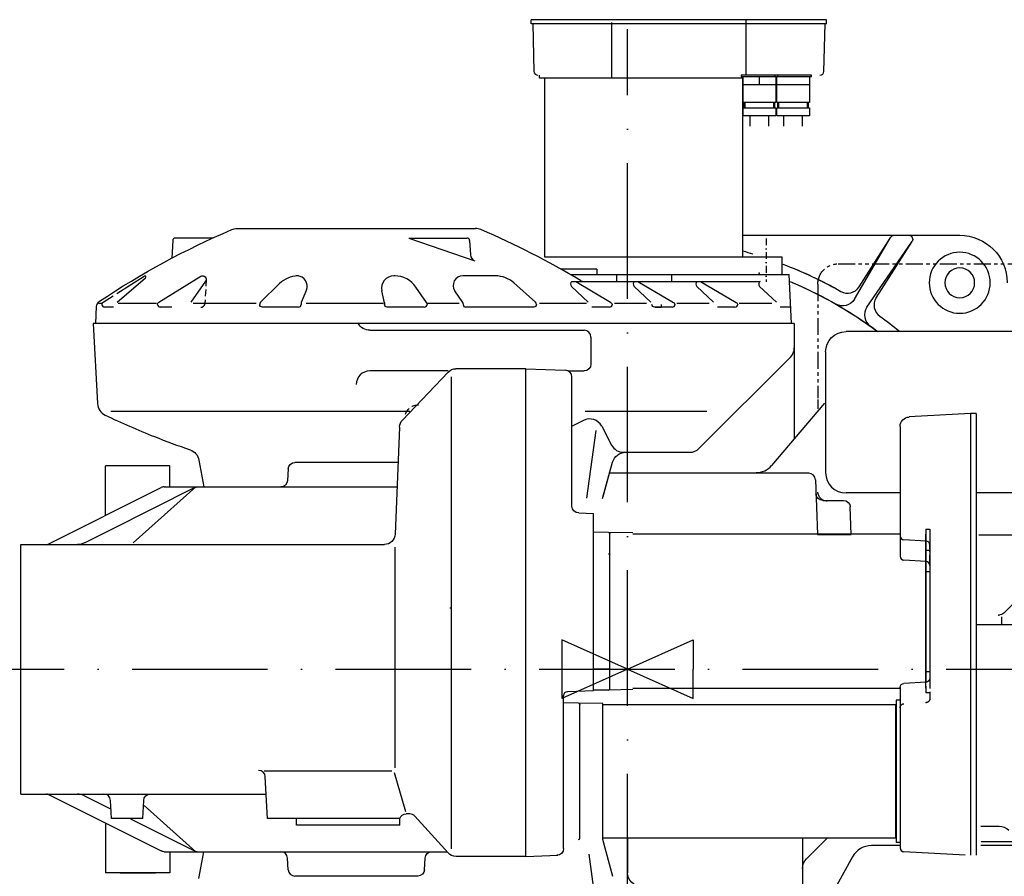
# Model space of a CAD drawing. Extents: x 634 to 2541, y 521 to 1479.
# Tile 10 of 12: x 1452 to 2178, y 847 to 1479. Entities that reach past the tile are written whole.
import ezdxf

# ---------------------------------------------------------------- set-up
doc = ezdxf.new("R2010")
doc.units = 0
doc.header["$LTSCALE"] = 10
for name, pattern in [('DASHDOT', [1, 0.5, -0.25, 0, -0.25]), ('DASHED', [0.75, 0.5, -0.25]), ('GEN7', [15, 10, -2.5, 0, -2.5]), ('PHANTOM', [2.5, 1.25, -0.25, 0.25, -0.25, 0.25, -0.25])]:
    doc.linetypes.add(name, pattern=pattern)
doc.layers.get('0').update_dxf_attribs({"linetype": 'CONTINUOUS'})
doc.layers.add('4', color=3, linetype='CONTINUOUS')
doc.layers.add('7', color=4, linetype='GEN7')

msp = doc.modelspace()

# ---------------------------------------------------------------- linework, layer by layer
at = {"linetype": 'CONTINUOUS'}
for p, q in [((2046.77, 1479), (1829.06, 1479)), ((1829.06, 1476), (1829.06, 1479)), ((2046.77, 1479), (1829.06, 1479)), ((1829.06, 1476), (1829.06, 1479)), ((2046.77, 1476), (1829.06, 1476)), ((2046.77, 1476), (1829.06, 1476)), ((1830.06, 1476, -0.27), (1830.98, 1440.92, -0.27)), ((1830.06, 1476, -0.27), (1830.98, 1440.92, -0.27)), ((1888.13, 1477), (1888.13, 1436)), ((1888.13, 1477), (1888.13, 1436)), ((1987.13, 1479), (1987.13, 1438)), ((1987.13, 1479), (1987.13, 1438)), ((2044.85, 1440.92, -0.27), (2045.77, 1476, -0.27)), ((2044.85, 1440.92, -0.27), (2045.77, 1476, -0.27)), ((2046.77, 1476), (2046.77, 1479)), ((2046.77, 1476), (2046.77, 1479)), ((1835.06, 1436), (1835.06, 1438)), ((1835.06, 1436), (1835.06, 1438)), ((1924.44, 1436), (1835.06, 1436)), ((1924.44, 1436), (1835.06, 1436)), ((1839.13, 1304), (1839.13, 1436)), ((1985.13, 1436), (1839.13, 1436)), ((1985.13, 1436), (1964.06, 1436)), ((1985.13, 1436), (1964.06, 1436)), ((1985.13, 1304), (1985.13, 1436)), ((1985.13, 1304), (1985.13, 1436)), ((2009.32, 1431), (1985.32, 1431)), ((2009.32, 1431), (1985.32, 1431)), ((1997.32, 1431), (1997.32, 1437)), ((1997.32, 1431), (1997.32, 1437)), ((2034.13, 1431), (2010.13, 1431)), ((2034.13, 1431), (2010.13, 1431)), ((1986.07, 1414), (1986.07, 1418)), ((1986.07, 1414), (1986.07, 1418)), ((1986.77, 1414), (1986.77, 1418)), ((1986.77, 1414), (1986.77, 1418)), ((2007.87, 1414), (2007.87, 1418)), ((2007.87, 1414), (2007.87, 1418)), ((2008.57, 1414), (2008.57, 1418)), ((2008.57, 1414), (2008.57, 1418)), ((2010.88, 1414), (2010.88, 1418)), ((2010.88, 1414), (2010.88, 1418)), ((2011.58, 1414), (2011.58, 1418)), ((2011.58, 1414), (2011.58, 1418)), ((2032.68, 1414), (2032.68, 1418)), ((2032.68, 1414), (2032.68, 1418)), ((2033.38, 1414), (2033.38, 1418)), ((2033.38, 1414), (2033.38, 1418)), ((1990.32, 1408), (1990.32, 1400.54)), ((1990.32, 1408), (1990.32, 1400.54)), ((2004.32, 1400.54), (2004.32, 1408)), ((2004.32, 1400.54), (2004.32, 1408)), ((2015.13, 1408), (2015.13, 1400.54)), ((2015.13, 1408), (2015.13, 1400.54)), ((2029.13, 1400.54), (2029.13, 1408)), ((2029.13, 1400.54), (2029.13, 1408)), ((1612.04, 1325), (1787.96, 1325)), ((1612.04, 1325), (1787.96, 1325)), ((1564.58, 1316.1), (1563.9, 1303.13)), ((1564.58, 1316.1), (1563.9, 1303.13)), ((1594.1, 1318), (1566.57, 1318)), ((1594.1, 1318), (1566.57, 1318)), ((1738.73, 1318), (1781.58, 1318)), ((1738.73, 1318), (1787.49, 1301.1)), ((1738.73, 1318), (1781.58, 1318)), ((1738.73, 1318), (1787.49, 1301.1)), ((1783.58, 1316.1), (1784.13, 1305.56)), ((1783.58, 1316.1), (1784.13, 1305.56)), ((1985.13, 1320), (2145, 1320)), ((1985.13, 1320), (2145, 1320)), ((1991.98, 1320), (2145, 1320)), ((1991.98, 1320), (2145, 1320)), ((2067.28, 1272.85), (2094.03, 1318.51)), ((2067.28, 1272.85), (2094.03, 1318.51)), ((2070.73, 1281.96), (2094.08, 1318.61)), ((2070.73, 1281.96), (2094.08, 1318.61)), ((2076.54, 1266.91), (2109.76, 1315.3)), ((2076.54, 1266.91), (2109.76, 1315.3)), ((2083.38, 1273.9), (2109.82, 1315.39)), ((2083.38, 1273.9), (2109.82, 1315.39)), ((1912.13, 1304), (1839.13, 1304)), ((1912.13, 1304), (1839.13, 1304)), ((2014.13, 1304), (1912.13, 1304)), ((2014.13, 1304), (1912.13, 1304)), ((2014.13, 1291), (2014.13, 1304)), ((2014.13, 1291), (2014.13, 1304)), ((1877.32, 1295), (1851.01, 1295)), ((1877.32, 1295), (1851.01, 1295)), ((1877.32, 1295), (1877.32, 1291)), ((1877.32, 1295), (1877.32, 1291)), ((1523.48, 1277.09), (1543.61, 1289.93)), ((1523.48, 1277.09), (1543.61, 1289.93)), ((1523.55, 1270.6), (1544.55, 1288.64)), ((1523.55, 1270.6), (1544.55, 1288.64)), ((1554.36, 1270.59), (1585.33, 1289.84)), ((1554.36, 1270.59), (1585.33, 1289.84)), ((1588.83, 1286.14), (1577.98, 1270.78)), ((1588.83, 1286.14), (1577.98, 1270.78)), ((1728.32, 1290.09), (1727.61, 1290.09)), ((1728.32, 1290.09), (1727.61, 1290.09)), ((1802.78, 1290.09), (1778.43, 1290.09)), ((1802.78, 1290.09), (1778.43, 1290.09)), ((1858.16, 1291), (2007.13, 1291)), ((1858.85, 1286), (1997.87, 1286)), ((1858.85, 1286), (1997.87, 1286)), ((1887.56, 1270.54), (1861.95, 1285.66)), ((1887.56, 1270.54), (1861.95, 1285.66)), ((1877.32, 1291), (2019.13, 1291)), ((1877.32, 1291), (2019.13, 1291)), ((1891.85, 1291), (1891.85, 1286)), ((1891.85, 1291), (1891.85, 1286)), ((1907.66, 1285.98), (1933.82, 1270.54)), ((1907.66, 1285.98), (1933.82, 1270.54)), ((1932.41, 1291), (1932.41, 1286)), ((1932.41, 1291), (1932.41, 1286)), ((1953.92, 1285.98), (1980.08, 1270.54)), ((1953.92, 1285.98), (1980.08, 1270.54)), ((2007.13, 1291), (2019.13, 1291)), ((2007.13, 1291), (2019.13, 1291)), ((2021, 1255), (2019.13, 1291)), ((2021, 1255), (2019.13, 1291)), ((1643.46, 1284.38), (1629.4, 1270.59)), ((1643.46, 1284.38), (1629.4, 1270.59)), ((1663.23, 1279.8), (1659.44, 1270.36)), ((1663.23, 1279.8), (1659.44, 1270.36)), ((1720.8, 1270.21), (1718.82, 1279.15)), ((1720.8, 1270.21), (1718.82, 1279.15)), ((1751.8, 1270.51), (1743.97, 1281.88)), ((1751.8, 1270.51), (1743.97, 1281.88)), ((1778.46, 1270.51), (1772.62, 1279.18)), ((1778.46, 1270.51), (1772.62, 1279.18)), ((1832.14, 1270.59), (1816.14, 1284.97)), ((1832.14, 1270.59), (1816.14, 1284.97)), ((1870.98, 1270.6), (1858.64, 1282.34)), ((1870.98, 1270.6), (1858.64, 1282.34)), ((1904.91, 1282.34), (1917.25, 1270.6)), ((1904.91, 1282.34), (1917.25, 1270.6)), ((1951.17, 1282.34), (1963.51, 1270.6)), ((1951.17, 1282.34), (1963.51, 1270.6)), ((1997.43, 1282.34), (2009.77, 1270.6)), ((1997.43, 1282.34), (2009.77, 1270.6)), ((1513.28, 1270.59), (1520.72, 1275.33)), ((1513.28, 1270.59), (1520.72, 1275.33)), ((1508, 1255), (1508.44, 1267.44)), ((1508, 1255), (1508.44, 1267.44)), ((1509.88, 1270), (1512.36, 1270)), ((1509.88, 1270), (1512.36, 1270)), ((1512.36, 1268.9), (1512.36, 1269)), ((1512.36, 1268.9), (1512.36, 1269)), ((1520.82, 1267), (1514.36, 1267)), ((1520.82, 1267), (1514.36, 1267)), ((1524.39, 1270), (1552.73, 1270)), ((1524.39, 1270), (1552.73, 1270)), ((1553.42, 1269), (1553.42, 1268.89)), ((1553.42, 1269), (1553.42, 1268.89)), ((1563.93, 1267), (1555.42, 1267)), ((1563.93, 1267), (1555.42, 1267)), ((1579.59, 1270), (1626.03, 1270)), ((1579.59, 1270), (1626.03, 1270)), ((1657.3, 1267), (1630.8, 1267)), ((1657.3, 1267), (1630.8, 1267)), ((1659.3, 1269.61), (1659.3, 1269)), ((1659.3, 1269.61), (1659.3, 1269)), ((1662.92, 1270), (1720.1, 1270)), ((1662.92, 1270), (1720.1, 1270)), ((1720.84, 1269.78), (1720.84, 1269)), ((1720.84, 1269.78), (1720.84, 1269)), ((1750.15, 1267), (1722.84, 1267)), ((1750.15, 1267), (1722.84, 1267)), ((1752.15, 1270), (1775.76, 1270)), ((1752.15, 1270), (1775.76, 1270)), ((1752.15, 1269.38), (1752.15, 1269)), ((1752.15, 1269.38), (1752.15, 1269)), ((1778.8, 1269.39), (1778.8, 1269)), ((1778.8, 1269.39), (1778.8, 1269)), ((1830.8, 1267), (1780.8, 1267)), ((1830.8, 1267), (1780.8, 1267)), ((1832.8, 1269.11), (1832.8, 1269)), ((1832.8, 1269.11), (1832.8, 1269)), ((1835.15, 1270), (1869.85, 1270)), ((1835.15, 1270), (1869.85, 1270)), ((1886.72, 1267), (1873.76, 1267)), ((1886.72, 1267), (1873.76, 1267)), ((1888.72, 1268.72), (1888.72, 1269)), ((1888.72, 1268.72), (1888.72, 1269)), ((1890.35, 1270), (1914.09, 1270)), ((1890.35, 1270), (1914.09, 1270)), ((1932.98, 1267), (1920.02, 1267)), ((1932.98, 1267), (1920.02, 1267)), ((1920.02, 1267), (1924.98, 1267)), ((1920.02, 1267), (1924.98, 1267)), ((1924.98, 1267), (1924.98, 1269)), ((1924.98, 1267), (1924.98, 1269)), ((1934.98, 1268.72), (1934.98, 1269)), ((1934.98, 1268.72), (1934.98, 1269)), ((1936.35, 1270), (1960.31, 1270)), ((1936.35, 1270), (1960.31, 1270)), ((1979.24, 1267), (1966.28, 1267)), ((1979.24, 1267), (1966.28, 1267)), ((1981.24, 1268.72), (1981.24, 1269)), ((1981.24, 1268.72), (1981.24, 1269)), ((1982.35, 1270), (2006.31, 1270)), ((1982.35, 1270), (2006.31, 1270)), ((2020.38, 1267), (2012.55, 1267)), ((2020.38, 1267), (2012.55, 1267)), ((2023, 1255), (1506, 1255)), ((2023, 1255), (1506, 1255)), ((1506, 1255), (1509.1, 1195.92)), ((1506, 1255), (1509.1, 1195.92)), ((2021, 1255), (1508, 1255)), ((2021, 1255), (1508, 1255)), ((1710, 1250), (1868, 1250)), ((1710, 1250), (1868, 1250)), ((2023, 1255), (2023, 1170.38)), ((2023, 1255), (2023, 1170.38)), ((2295.78, 1249), (2061.12, 1249)), ((2295.78, 1249), (2061.12, 1249)), ((1873, 1245), (1873, 1225)), ((1873, 1245), (1873, 1225)), ((2020.07, 1230.07), (1952.93, 1162.93)), ((2020.07, 1230.07), (1952.93, 1162.93)), ((2046.12, 1234), (2046.12, 1145)), ((2046.12, 1234), (2046.12, 1145)), ((1767.69, 1220), (1710, 1220)), ((1825, 1221.6), (1773.43, 1221.6)), ((1825, 862), (1825, 1221.6)), ((1825, 1221.6), (1854.02, 1220.59)), ((1856.73, 1220), (1868, 1220)), ((1767.63, 1219.11), (1734.07, 1183.78)), ((1770, 1215.6), (1770, 867.54)), ((1859, 1120.29), (1859, 1215.59)), ((2045.19, 1196.31), (2006.29, 1150.31)), ((2045.19, 1196.31), (2006.29, 1150.31)), ((1739.56, 1190), (1518.87, 1190)), ((1958.37, 1190), (1868.67, 1190)), ((2153, 1188.5), (2107.63, 1186.12)), ((2157, 1188.5), (2153, 1188.5)), ((2153, 1188.5), (2153, 863)), ((2157, 1188.5), (2157, 863)), ((1731.88, 1178.59), (1728.69, 1099.68)), ((1867.45, 1183.46), (1858.78, 1179)), ((1880.94, 1179.23), (1888.19, 1165.37)), ((1880.94, 1179.23), (1888.19, 1165.37)), ((2101, 1179.04), (2101, 1083.39)), ((1870, 1126.28), (1876.82, 1176.13)), ((1895.44, 1160), (1945.86, 1160)), ((1895.44, 1160), (1945.86, 1160)), ((1895.44, 1160), (1910, 1160)), ((1895.44, 1160), (1910, 1160)), ((1562.5, 1150), (1515.13, 1150)), ((1515.13, 1113.77), (1515.13, 1150)), ((1562.5, 1134.64), (1562.5, 1150)), ((1583.98, 1154.16), (1587.44, 1134.5)), ((1649.75, 1147.76), (1649.3, 1139.24)), ((1730.64, 1152.5), (1654.74, 1152.5)), ((1881.62, 1125.88), (1888.98, 1152.65)), ((1882.02, 1127.35), (1888.98, 1152.65)), ((2033.6, 1144.5), (1886.91, 1144.5)), ((1471.75, 1091.67), (1556, 1133.97)), ((1519.33, 1103.15), (1580.72, 1133.97)), ((1535.42, 1093.15), (1581.77, 1134.5)), ((1558.25, 1134.5), (1730.3, 1134.5)), ((2038.6, 1139.67), (2040, 1099.5)), ((2101.23, 1130), (2061.12, 1130)), ((2329.36, 1130), (2157.82, 1130)), ((2043.95, 1124.5), (2059.3, 1124.5)), ((2065, 1099.5), (2064.3, 1119.67)), ((1864, 1115.33), (1875, 1114.94)), ((1875, 1000.09), (1875, 1114.94)), ((1499.65, 1093.28), (1519.33, 1103.15)), ((1886.02, 1100.91), (1875, 1101.11)), ((1904, 1100.6), (1886.02, 1100.91)), ((1887, 1001.29), (1887, 1099.91)), ((2100.88, 1099.6), (1904, 1099.6)), ((2040, 1099.5), (2065, 1099.5)), ((2120, 1103.41), (2120, 990.45)), ((2123, 1103.08), (2120, 1103.08)), ((2120, 1001.6), (2120, 1099.6)), ((2123, 1103.41), (2123, 990.81)), ((2345.65, 1099), (2159.16, 1099)), ((1452.5, 908), (1452.5, 1092)), ((1452.5, 1092), (1720.7, 1092)), ((1728.38, 1090.1), (1728.38, 927.38)), ((2120.16, 1094.54), (2103.84, 1095.4)), ((1875, 984.49), (1875, 1085.51)), ((1887, 985.69), (1887, 1084.31)), ((2123, 1087.48), (2120, 1087.48)), ((2123, 1087.48), (2120, 1087.48)), ((2120, 986), (2120, 1084)), ((2120.12, 1079.54), (2103.84, 1080.4)), ((2123, 1071.88), (2120, 1071.88)), ((2177.43, 1041.46), (2204.91, 1068.94)), ((2176, 1033), (2176, 1038.58)), ((2157, 1033), (2339.87, 1033)), ((1886.02, 1000.29), (1875, 1000.09)), ((2123, 998.12), (2120, 998.12)), ((2120.12, 990.46), (2103.84, 989.6)), ((1852.83, 867.82), (1852.83, 980.73)), ((1855.86, 983.73), (1875, 984.4)), ((1886.02, 984.69), (1875, 984.49)), ((1904, 985), (1886.02, 984.69)), ((1904, 986), (2100.88, 986)), ((2101, 986.61), (2101, 868.36)), ((2123, 982.52), (2120, 982.52)), ((1863.84, 974.99), (1852.83, 975.19)), ((1881.83, 974.68), (1863.84, 974.99)), ((1864.83, 875.37), (1864.83, 973.99)), ((1881.83, 874.68), (1881.83, 974.68)), ((2097.83, 973.68), (1881.83, 973.68)), ((2097.83, 875.68), (2097.83, 973.68)), ((2098, 977.16), (2098, 872.2)), ((2101, 977.16), (2098, 977.16)), ((2157.4, 940), (2157.4, 974)), ((1632.13, 925), (1726.26, 925)), ((1727.85, 923.82), (1736.35, 895.2)), ((1634.5, 890), (1632.89, 920.69)), ((1452.5, 908), (1633.32, 908)), ((1471.46, 908.47), (1556, 866.03)), ((1499.65, 906.72), (1519.33, 896.85)), ((1519.5, 890), (1518.8, 903.26)), ((1542.5, 890), (1543.19, 903.26)), ((1543.53, 899.62), (1581.77, 865.5)), ((1739.37, 893.4), (1736.74, 893.4)), ((1515.13, 886.34), (1515.13, 850)), ((1542.5, 890), (1519.5, 890)), ((1533.52, 889.72), (1580.72, 866.03)), ((1732, 890), (1634.5, 890)), ((1656, 885), (1656, 890)), ((1732, 885), (1732, 890)), ((1767.62, 864.63), (1743.07, 891.76)), ((1732, 885), (1656, 885)), ((2174.18, 884), (2160.53, 884)), ((1881.48, 874.62), (1888.98, 847.35)), ((1881.83, 875.68), (2097.83, 875.68)), ((1900, 875.61), (1900, 850)), ((2029, 875.97), (2029, 763.63)), ((2047.36, 875.68), (2031.93, 860.25)), ((2101, 872.2), (2098, 872.2)), ((2160.78, 873), (2339.87, 873)), ((1558.25, 865.5), (1766.69, 865.5)), ((1562.5, 865.52), (1562.5, 850)), ((1583.98, 845.84), (1587.44, 865.5)), ((2100.79, 870), (2079.94, 870)), ((2149, 863), (2103.84, 865.37)), ((2225.08, 870), (2160.5, 870)), ((1649.75, 852.24), (1649.3, 860.76)), ((1750.25, 852.24), (1750.69, 860.76)), ((1825, 862), (1773.55, 862)), ((1825, 862), (1848.56, 862.82)), ((1871.38, 863.67), (1876.82, 823.86)), ((2065.95, 861.76), (2049.22, 831.57)), ((1562.5, 850), (1515.13, 850)), ((1562.5, 850), (1515.13, 850)), ((1525.8, 850), (1551.83, 850)), ((2029, 853.18), (2029, 766.22)), ((1745.25, 847.5), (1654.74, 847.5))]:
    msp.add_line(p, q, dxfattribs=at)
at = {"linetype": 'DASHDOT'}
msp.add_line((2002.13, 1317.64), (2002.13, 1285.62), dxfattribs=at)
at = {"linetype": 'PHANTOM'}
for p, q in [((2055.35, 1299), (2305.42, 1299)), ((2040.35, 1284), (2040.35, 1200)), ((2040.35, 1199), (2040.35, 1192.15)), ((2040.35, 1199), (2040.35, 1192.15))]:
    msp.add_line(p, q, dxfattribs=at)
at = {"linetype": 'DASHED'}
for p, q in [((1589.3, 1287.5), (1588.38, 1269.84)), ((1589.3, 1287.5), (1588.38, 1269.84)), ((1657.46, 1290.09), (1655.53, 1290.09)), ((1657.46, 1290.09), (1655.53, 1290.09)), ((1628.8, 1269.16), (1628.8, 1269)), ((1628.8, 1269.16), (1628.8, 1269)), ((2123, 1079.19), (2123, 1091.55)), ((2120, 1075.06), (2120, 1087.48)), ((2120, 994.94), (2120, 982.52)), ((2123, 990.81), (2123, 978.45))]:
    msp.add_line(p, q, dxfattribs=at)
at = {"linetype": 'CONTINUOUS'}
for points in [[(2010.82, 1437, 0), (2010.82, 1438, 0), (1983.82, 1438, 0), (1983.82, 1437, 0), (2010.82, 1437, 0)], [(2010.82, 1437, 0), (2010.82, 1438, 0), (1983.82, 1438, 0), (1983.82, 1437, 0), (2010.82, 1437, 0)], [(2035.63, 1437, 0), (2035.63, 1438, 0), (2008.63, 1438, 0), (2008.63, 1437, 0), (2035.63, 1437, 0)], [(2035.63, 1437, 0), (2035.63, 1438, 0), (2008.63, 1438, 0), (2008.63, 1437, 0), (2035.63, 1437, 0)], [(2009.32, 1437, 0), (2009.32, 1418, 0), (1985.32, 1418, 0), (1985.32, 1437, 0), (2009.32, 1437, 0)], [(2009.32, 1437, 0), (2009.32, 1418, 0), (1985.32, 1418, 0), (1985.32, 1437, 0), (2009.32, 1437, 0)], [(2034.13, 1437, 0), (2034.13, 1418, 0), (2010.13, 1418, 0), (2010.13, 1437, 0), (2034.13, 1437, 0)], [(2034.13, 1437, 0), (2034.13, 1418, 0), (2010.13, 1418, 0), (2010.13, 1437, 0), (2034.13, 1437, 0)], [(1985.32, 1408, 0), (1985.32, 1414, 0), (2009.32, 1414, 0), (2009.32, 1408, 0), (1985.32, 1408, 0)], [(1985.32, 1408, 0), (1985.32, 1414, 0), (2009.32, 1414, 0), (2009.32, 1408, 0), (1985.32, 1408, 0)], [(2010.13, 1408, 0), (2010.13, 1414, 0), (2034.13, 1414, 0), (2034.13, 1408, 0), (2010.13, 1408, 0)], [(2010.13, 1408, 0), (2010.13, 1414, 0), (2034.13, 1414, 0), (2034.13, 1408, 0), (2010.13, 1408, 0)]]:
    msp.add_polyline3d(points, dxfattribs=at)
at = {"linetype": 'CONTINUOUS', "extrusion": (0, 0, -1)}
for radius in [22.5, 22.5, 11, 11, 11, 11, 11, 11, 11, 11]:
    msp.add_circle((-2145, 1285, 0), radius, dxfattribs=at)
at = {"linetype": 'CONTINUOUS'}
for centre, radius, start, end in [((1833.98, 1441, -0.27), 3, 181.5, 270), ((1833.98, 1441, -0.27), 3, 181.5, 270), ((2041.85, 1441, -0.27), 3, 270, 358.5), ((2041.85, 1441, -0.27), 3, 270, 358.5), ((1787.96, 1315, 0), 10, 66.866, 90), ((1787.96, 1315, 0), 10, 66.866, 90), ((1556.16, 772.44, 0), 600, 58.994, 66.866), ((1556.16, 772.44, 0), 600, 58.994, 66.866), ((1566.57, 1316, 0), 2, 90, 177), ((1566.57, 1316, 0), 2, 90, 177), ((1781.58, 1316, 0), 2, 3, 90), ((1781.58, 1316, 0), 2, 3, 90), ((1789.12, 1305.82, 0), 5, 183, 250.883), ((1789.12, 1305.82, 0), 5, 183, 250.883), ((1544.03, 1289.25, 0), 0.8, 310.375, 122.3431), ((1544.03, 1289.25, 0), 0.8, 310.375, 122.3431), ((1657.46, 1270.09, 0), 20, 92.12659, 134.4284), ((1657.46, 1270.09, 0), 20, 92.12659, 134.4284), ((1656.27, 1282.59, 0), 7.5, 338.166, 86.527), ((1656.27, 1282.59, 0), 7.5, 338.166, 86.527), ((1727.61, 1281.09, 0), 9, 90, 192.469), ((1727.61, 1281.09, 0), 9, 90, 192.469), ((1728.32, 1271.09, 0), 19, 34.578, 90), ((1728.32, 1271.09, 0), 19, 34.578, 90), ((1778.43, 1283.09, 0), 7, 90, 213.941), ((1778.43, 1283.09, 0), 7, 90, 213.941), ((1802.78, 1270.09, 0), 20, 48.052, 90), ((1802.78, 1270.09, 0), 20, 48.052, 90), ((1860.23, 1284, 0), 2.3, 126.6867, 226.434), ((1860.23, 1284, 0), 2.3, 126.6867, 226.434), ((1867.81, 1291, 0), 5, 238.994, 270), ((1867.81, 1291, 0), 5, 238.994, 270), ((1906.49, 1284, 0), 2.3, 126.6867, 226.434), ((1906.49, 1284, 0), 2.3, 126.6867, 226.434), ((1952.75, 1284, 0), 2.3, 126.6867, 226.434), ((1952.75, 1284, 0), 2.3, 126.6867, 226.434), ((1999.01, 1284, 0), 2.3, 119.8568, 226.434), ((1999.01, 1284, 0), 2.3, 119.8568, 226.434), ((2062.3, 1287.33, 0), 10, 240.54, 327.5), ((2062.3, 1287.33, 0), 10, 240.54, 327.5), ((2091.82, 1268.52, 0), 10, 147.5, 234.46), ((2091.82, 1268.52, 0), 10, 147.5, 234.46), ((1514.36, 1268.9, 0), 2, 122.5306, 180), ((1514.36, 1268.9, 0), 2, 122.5306, 180), ((1514.36, 1269, 0), 2, 180, 270), ((1514.36, 1269, 0), 2, 180, 270), ((1514.36, 1269, 0), 2, 180, 270), ((1514.36, 1269, 0), 2, 180, 270), ((1555.42, 1269, 0), 2, 180, 270), ((1555.42, 1269, 0), 2, 180, 270), ((1630.8, 1269.16, 0), 2, 134.4284, 180), ((1630.8, 1269.16, 0), 2, 134.4284, 180), ((1657.3, 1269, 0), 2, 270, 0), ((1657.3, 1269, 0), 2, 270, 0), ((1661.3, 1269.61, 0), 2, 158.1657, 180), ((1661.3, 1269.61, 0), 2, 158.1657, 180), ((1750.15, 1269, 0), 2, 270, 0), ((1750.15, 1269, 0), 2, 270, 0), ((1750.15, 1269.38, 0), 2, 0, 34.578), ((1750.15, 1269.38, 0), 2, 0, 34.578), ((1776.8, 1269.39, 0), 2, 0, 33.941), ((1776.8, 1269.39, 0), 2, 0, 33.941), ((1780.8, 1269, 0), 2, 180, 270), ((1780.8, 1269, 0), 2, 180, 270), ((1830.8, 1269.11, 0), 2, 0, 48.052), ((1830.8, 1269.11, 0), 2, 0, 48.052), ((1886.72, 1269, 0), 2, 270, 0), ((1886.72, 1269, 0), 2, 270, 0), ((1932.98, 1269, 0), 2, 270, 0), ((1932.98, 1269, 0), 2, 270, 0), ((1979.24, 1269, 0), 2, 270, 0), ((1979.24, 1269, 0), 2, 270, 0), ((2084.79, 1261.25, 0), 10, 145.5352, 234.727), ((2084.79, 1261.25, 0), 10, 145.5352, 234.727), ((1868, 1245, 0), 5, 0, 90), ((1868, 1245, 0), 5, 0, 90), ((2013, 1237.14, 0), 10, 315, 0), ((2013, 1237.14, 0), 10, 315, 0), ((1710, 1210, 0), 10, 90, 180), ((1710, 1210, 0), 10, 90, 180), ((1854.02, 1215.59, 0), 5, 0, 90), ((1519.08, 1196.44, 0), 10, 183, 244.583), ((1519.08, 1196.44, 0), 10, 183, 244.583), ((1772.31, 1729.33, 0), 600, 244.583, 248.367), ((1772.31, 1729.33, 0), 600, 244.583, 248.367), ((1872.08, 1174.6, 0), 10, 27.605, 117.5593), ((1772.31, 1729.33, 0), 600, 248.367, 251.041), ((1772.31, 1729.33, 0), 600, 248.367, 251.041), ((1897.06, 1170, 0), 10, 207.605, 270), ((1897.06, 1170, 0), 10, 207.605, 270), ((1945.86, 1170, 0), 10, 270, 315), ((1945.86, 1170, 0), 10, 270, 315), ((1994.84, 1160, 0), 15, 270, 319.779), ((1994.84, 1160, 0), 15, 270, 319.779), ((2033.6, 1139.5, 0), 5, 2, 90), ((2061.12, 1145, 0), 15, 180, 270), ((2061.12, 1145, 0), 15, 180, 270), ((1558.25, 1129.5, 0), 5, 90, 116.6557), ((2104, 1098.39, 0), 3, 180, 267), ((2120, 1091.55, 0), 3, 0, 87), ((2104, 1083.39, 0), 3, 180, 267), ((2119.97, 1076.55, 0), 3, 0, 87), ((1886, 985.69, 0), 1, 271, 0), ((1627.9, 920.43, 0), 5, 3, 90), ((1494.27, 896, 0), 12, 63.344, 90), ((1513.81, 903, 0), 5, 3, 90), ((1739.37, 888.4, 0), 5, 42.138, 90), ((2174.18, 874, 0), 10, 45, 90), ((1863.83, 875.37, 0), 1, 271, 0), ((1582.96, 870.5, 0), 5, 243.344, 270), ((1644.31, 860.5, 0), 5, 3, 90), ((2079.94, 854, 0), 16, 90, 151), ((2104, 868.36, 0), 3, 180, 267), ((1654.74, 852.5, 0), 5, 183, 270)]:
    msp.add_arc(centre, radius, start, end, dxfattribs=at)
at = {"linetype": 'CONTINUOUS', "extrusion": (0, 0, -1)}
for centre, radius, start, end in [((-1843.84, 772.44, 0), 600, 56.268, 66.866), ((-1843.84, 772.44, 0), 600, 56.268, 66.866), ((-1513.43, 1267.27, 0), 5, 2, 56.268), ((-1513.43, 1267.27, 0), 5, 2, 56.268), ((-1630.8, 1269, 0), 2, 270, 0), ((-1630.8, 1269, 0), 2, 270, 0), ((-1886.72, 1268.72, 0), 2, 114.796, 180), ((-1886.72, 1268.72, 0), 2, 114.796, 180), ((-1932.98, 1268.72, 0), 2, 114.796, 180), ((-1932.98, 1268.72, 0), 2, 114.796, 180), ((-1979.24, 1268.72, 0), 2, 114.796, 180), ((-1979.24, 1268.72, 0), 2, 114.796, 180)]:
    msp.add_arc(centre, radius, start, end, dxfattribs=at)
at = {"linetype": 'CONTINUOUS', "extrusion": (-4.99185e-23, 1.16838e-22, -1)}
msp.add_arc((-1612.04, 1315, 0), 10, 66.866, 90, dxfattribs=at)
msp.add_arc((-1612.04, 1315, 0), 10, 66.866, 90, dxfattribs=at)
at = {"linetype": 'CONTINUOUS', "extrusion": (-4.18902e-24, 7.63557e-24, -1)}
msp.add_arc((-2096.61, 1317, 0), 3, 32.5, 90, dxfattribs=at)
msp.add_arc((-2096.61, 1317, 0), 3, 32.5, 90, dxfattribs=at)
at = {"linetype": 'CONTINUOUS', "extrusion": (1.06906e-24, -4.04293e-23, -1)}
msp.add_arc((-2107.29, 1317, 0), 3, 90, 212.5, dxfattribs=at)
msp.add_arc((-2107.29, 1317, 0), 3, 90, 212.5, dxfattribs=at)
at = {"linetype": 'CONTINUOUS', "extrusion": (3.39917e-25, 3.39916e-25, -1)}
msp.add_arc((-2145, 1285, 0), 35, 90, 180, dxfattribs=at)
msp.add_arc((-2145, 1285, 0), 35, 90, 180, dxfattribs=at)
at = {"linetype": 'CONTINUOUS', "extrusion": (4.47347e-25, 4.47348e-25, -1)}
msp.add_arc((-2145, 1285, 0), 35, 90, 180, dxfattribs=at)
msp.add_arc((-2145, 1285, 0), 35, 90, 180, dxfattribs=at)
at = {"linetype": 'CONTINUOUS', "extrusion": (4.53975e-23, 1.57255e-22, -1)}
msp.add_arc((-1900, 1000, 0), 320, 105.429, 106.776, dxfattribs=at)
msp.add_arc((-1900, 1000, 0), 320, 105.429, 106.776, dxfattribs=at)
at = {"linetype": 'CONTINUOUS', "extrusion": (1.87772e-25, 3.98822e-25, -1)}
msp.add_arc((-1900, 1000, 0), 320, 110.969, 119.46, dxfattribs=at)
msp.add_arc((-1900, 1000, 0), 320, 110.969, 119.46, dxfattribs=at)
at = {"linetype": 'CONTINUOUS', "extrusion": (-3.76873e-24, -7.58713e-24, -1)}
msp.add_arc((-1900, 1000, 0), 320, 113.046, 119.784, dxfattribs=at)
at = {"linetype": 'PHANTOM', "extrusion": (-4.91283e-25, 4.91284e-25, -1)}
msp.add_arc((-2055.35, 1284, 0), 15, 0, 90, dxfattribs=at)
at = {"linetype": 'CONTINUOUS', "extrusion": (-3.44576e-25, 6.01262e-24, -1)}
msp.add_arc((-1586.7, 1287.64, 0), 2.6, 58.122, 215.223, dxfattribs=at)
msp.add_arc((-1586.7, 1287.64, 0), 2.6, 58.122, 215.223, dxfattribs=at)
at = {"linetype": 'CONTINUOUS', "extrusion": (5.06293e-24, 9.12679e-24, -1)}
msp.add_arc((-1900, 1000, 0), 310, 112.764, 125.273, dxfattribs=at)
msp.add_arc((-1900, 1000, 0), 310, 112.764, 125.273, dxfattribs=at)
at = {"linetype": 'CONTINUOUS', "extrusion": (-3.43838e-25, -6.01821e-25, -1)}
msp.add_arc((-1900, 1000, 0), 310, 113.08, 126.401, dxfattribs=at)
msp.add_arc((-1900, 1000, 0), 310, 113.08, 126.401, dxfattribs=at)
at = {"linetype": 'CONTINUOUS', "extrusion": (6.87299e-25, -2.57203e-24, -1)}
msp.add_arc((-2058.65, 1277.9, 0), 10, 210.356, 299.7216, dxfattribs=at)
msp.add_arc((-2058.65, 1277.9, 0), 10, 210.356, 299.7216, dxfattribs=at)
at = {"linetype": 'CONTINUOUS', "extrusion": (1.46269e-23, -8.12814e-24, -1)}
msp.add_arc((-1555.42, 1268.89, 0), 2, 0, 58.122, dxfattribs=at)
msp.add_arc((-1555.42, 1268.89, 0), 2, 0, 58.122, dxfattribs=at)
at = {"linetype": 'DASHED'}
msp.add_arc((1585.38, 1270, 0), 3, 270, 357, dxfattribs=at)
msp.add_arc((1585.38, 1270, 0), 3, 270, 357, dxfattribs=at)
at = {"linetype": 'CONTINUOUS', "extrusion": (-1.56536e-23, 1.32085e-22, -1)}
msp.add_arc((-1718.84, 1269.78, 0), 2, 167.531, 180, dxfattribs=at)
msp.add_arc((-1718.84, 1269.78, 0), 2, 167.531, 180, dxfattribs=at)
at = {"linetype": 'CONTINUOUS', "extrusion": (3.62214e-24, 3.62214e-24, -1)}
msp.add_arc((-1722.84, 1269, 0), 2, 270, 0, dxfattribs=at)
msp.add_arc((-1722.84, 1269, 0), 2, 270, 0, dxfattribs=at)
at = {"linetype": 'CONTINUOUS', "extrusion": (6.33237e-24, -6.33237e-24, -1)}
msp.add_arc((-1830.8, 1269, 0), 2, 180, 270, dxfattribs=at)
msp.add_arc((-1830.8, 1269, 0), 2, 180, 270, dxfattribs=at)
at = {"linetype": 'CONTINUOUS', "extrusion": (8.34186e-24, 8.34186e-24, -1)}
msp.add_arc((-1920.02, 1269, 0), 2, 270, 0, dxfattribs=at)
msp.add_arc((-1920.02, 1269, 0), 2, 270, 0, dxfattribs=at)
at = {"linetype": 'CONTINUOUS', "extrusion": (2.81656e-23, 3.71517e-23, -1)}
msp.add_arc((-1900, 1000, 0), 320, 125.54, 128.793, dxfattribs=at)
msp.add_arc((-1900, 1000, 0), 320, 125.54, 128.793, dxfattribs=at)
at = {"linetype": 'CONTINUOUS', "extrusion": (-1.28485e-24, -1.28134e-23, -1)}
msp.add_arc((-1710, 1260, 0), 10, 270, 330, dxfattribs=at)
msp.add_arc((-1710, 1260, 0), 10, 270, 330, dxfattribs=at)
at = {"linetype": 'CONTINUOUS', "extrusion": (-2.0448e-25, 2.04479e-25, -1)}
msp.add_arc((-2061.12, 1234, 0), 15, 0, 90, dxfattribs=at)
msp.add_arc((-2061.12, 1234, 0), 15, 0, 90, dxfattribs=at)
at = {"linetype": 'CONTINUOUS', "extrusion": (1.46174e-22, 2.02026e-22, -1)}
msp.add_arc((-1900, 1000, 0), 310, 125.273, 126.502, dxfattribs=at)
msp.add_arc((-1900, 1000, 0), 310, 125.273, 126.502, dxfattribs=at)
at = {"linetype": 'CONTINUOUS', "extrusion": (-5.74703e-22, -7.52891e-22, -1)}
msp.add_arc((-2113.01, 1265, 0), 20, 305.9177, 308.7933, dxfattribs=at)
msp.add_arc((-2113.01, 1265, 0), 20, 305.9177, 308.7933, dxfattribs=at)
at = {"linetype": 'CONTINUOUS', "extrusion": (3.34208e-24, -7.78474e-24, -1)}
msp.add_arc((-1773.43, 1213.6, 0), 8, 43.531, 90, dxfattribs=at)
at = {"linetype": 'CONTINUOUS', "extrusion": (-5.03157e-25, 5.03158e-25, -1)}
msp.add_arc((-1868, 1225, 0), 5, 180, 270, dxfattribs=at)
msp.add_arc((-1868, 1225, 0), 5, 180, 270, dxfattribs=at)
at = {"linetype": 'DASHED', "extrusion": (1.68399e-24, -2.3295e-24, -1)}
msp.add_arc((-1745.75, 1185, 0), 10, 18.274, 90, dxfattribs=at)
at = {"linetype": 'CONTINUOUS', "extrusion": (1.22445e-23, -7.48881e-26, -1)}
msp.add_arc((-1739.87, 1178.27, 0), 8, 2.313, 43.531, dxfattribs=at)
at = {"linetype": 'CONTINUOUS', "extrusion": (-2.21221e-24, 2.09931e-24, -1)}
msp.add_arc((-2108, 1179.04, 0), 7, 0, 87, dxfattribs=at)
at = {"linetype": 'CONTINUOUS', "extrusion": (1.55122e-24, 1.32583e-24, -1)}
msp.add_arc((-1574.13, 1152.42, 0), 10, 108.959, 170, dxfattribs=at)
msp.add_arc((-1574.13, 1152.42, 0), 10, 108.959, 170, dxfattribs=at)
at = {"linetype": 'CONTINUOUS', "extrusion": (-8.66148e-25, 1.13649e-24, -1)}
msp.add_arc((-1898.62, 1150, 0), 10, 15.376, 90, dxfattribs=at)
msp.add_arc((-1898.62, 1150, 0), 10, 15.376, 90, dxfattribs=at)
at = {"linetype": 'CONTINUOUS', "extrusion": (-3.42489e-24, 3.60908e-24, -1)}
msp.add_arc((-1654.74, 1147.5, 0), 5, 3, 90, dxfattribs=at)
at = {"linetype": 'CONTINUOUS', "extrusion": (-3.48107e-24, 1.4694e-23, -1)}
msp.add_arc((-1582.96, 1129.5, 0), 5, 63.344, 90, dxfattribs=at)
at = {"linetype": 'CONTINUOUS', "extrusion": (-1.21886e-24, 1.28441e-24, -1)}
msp.add_arc((-1644.31, 1139.5, 0), 5, 183, 270, dxfattribs=at)
at = {"linetype": 'CONTINUOUS', "extrusion": (4.52077e-25, 4.68138e-25, -1)}
msp.add_arc((-2043.95, 1129.5, 0), 5, 270, 358, dxfattribs=at)
at = {"linetype": 'PHANTOM', "extrusion": (-6.71605e-25, -6.99437e-25, -1)}
msp.add_arc((-2047.35, 1131, 0), 7, 270, 357.6741, dxfattribs=at)
at = {"linetype": 'CONTINUOUS', "extrusion": (-4.15073e-25, -4.15075e-25, -1)}
msp.add_arc((-1864, 1120.29, 0), 5, 270, 0, dxfattribs=at)
at = {"linetype": 'CONTINUOUS', "extrusion": (3.10213e-24, 3.21235e-24, -1)}
msp.add_arc((-2059.3, 1119.5, 0), 5, 90, 178, dxfattribs=at)
at = {"linetype": 'CONTINUOUS', "extrusion": (-1.2213e-24, 1.27162e-24, -1)}
msp.add_arc((-1720.7, 1100, 0), 8, 182.313, 270, dxfattribs=at)
at = {"linetype": 'CONTINUOUS', "extrusion": (-8.47656e-24, -8.32989e-24, -1)}
msp.add_arc((-1886, 1099.91, 0), 1, 91, 180, dxfattribs=at)
at = {"linetype": 'CONTINUOUS', "extrusion": (-2.08691e-24, 8.80911e-24, -1)}
msp.add_arc((-1494.27, 1104, 0), 12, 243.344, 270, dxfattribs=at)
at = {"linetype": 'CONTINUOUS', "extrusion": (1.35628e-23, 1.33282e-23, -1)}
msp.add_arc((-1886, 1084.31, 0), 1, 91, 180, dxfattribs=at)
at = {"linetype": 'DASHED', "extrusion": (-1.78352e-23, 1.78352e-23, -1)}
msp.add_arc((-1769, 1046, 0), 1, 180, 270, dxfattribs=at)
msp.add_arc((-1769, 1046, 0), 1, 180, 270, dxfattribs=at)
at = {"linetype": 'CONTINUOUS', "extrusion": (-2.28179e-23, 1.89379e-23, -1)}
msp.add_arc((-2173.9, 1045, 0), 5, 225, 270, dxfattribs=at)
at = {"linetype": 'CONTINUOUS', "extrusion": (5.47587e-25, -5.19642e-25, -1)}
msp.add_arc((-2104, 986.61, 0), 3, 0, 87, dxfattribs=at)
at = {"linetype": 'CONTINUOUS', "extrusion": (-3.4232e-24, 3.24849e-24, -1)}
msp.add_arc((-2119.97, 993.45, 0), 3, 180, 267, dxfattribs=at)
at = {"linetype": 'CONTINUOUS', "extrusion": (-3.21507e-24, 3.10476e-24, -1)}
msp.add_arc((-1855.96, 980.73, 0), 3, 0, 88, dxfattribs=at)
at = {"linetype": 'CONTINUOUS', "extrusion": (8.18058e-24, 8.03904e-24, -1)}
msp.add_arc((-1863.83, 973.99, 0), 1, 91, 180, dxfattribs=at)
at = {"linetype": 'DASHED', "extrusion": (-4.22698e-25, 4.01125e-25, -1)}
msp.add_arc((-2104, 971.61, 0), 3, 0, 87, dxfattribs=at)
at = {"linetype": 'DASHED', "extrusion": (6.3644e-24, -6.03959e-24, -1)}
msp.add_arc((-2120, 978.45, 0), 3, 180, 267, dxfattribs=at)
at = {"linetype": 'CONTINUOUS', "extrusion": (2.49866e-24, -2.63304e-24, -1)}
msp.add_arc((-1548.19, 903, 0), 5, 3, 90, dxfattribs=at)
at = {"linetype": 'CONTINUOUS', "extrusion": (4.2109e-24, -5.85979e-24, -1)}
msp.add_arc((-1736.74, 888.4, 0), 5, 18.597, 90, dxfattribs=at)
at = {"linetype": 'CONTINUOUS', "extrusion": (1.72689e-23, 7.28943e-23, -1)}
msp.add_arc((-1558.25, 870.5, 0), 5, 270, 296.6557, dxfattribs=at)
at = {"linetype": 'CONTINUOUS', "extrusion": (9.1662e-25, -9.65916e-25, -1)}
msp.add_arc((-1755.69, 860.5, 0), 5, 3, 90, dxfattribs=at)
at = {"linetype": 'CONTINUOUS', "extrusion": (2.51936e-24, 5.67691e-24, -1)}
msp.add_arc((-1773.55, 870, 0), 8, 270, 317.8624, dxfattribs=at)
at = {"linetype": 'CONTINUOUS', "extrusion": (1.47385e-24, -1.47385e-24, -1)}
msp.add_arc((-1847.83, 867.82, 0), 5, 180, 270, dxfattribs=at)
at = {"linetype": 'CONTINUOUS', "extrusion": (4.86207e-24, -2.01394e-24, -1)}
msp.add_arc((-2039, 853.18, 0), 10, 0, 45, dxfattribs=at)
at = {"linetype": 'CONTINUOUS', "extrusion": (2.65985e-25, -2.8029e-25, -1)}
msp.add_arc((-1745.25, 852.5, 0), 5, 183, 270, dxfattribs=at)
at = {"linetype": 'CONTINUOUS', "extrusion": (-1.32727e-24, -1.32727e-24, -1)}
msp.add_arc((-1910, 850, 0), 10, 270, 0, dxfattribs=at)
msp.add_arc((-1910, 850, 0), 10, 270, 0, dxfattribs=at)
at = {"linetype": 'CONTINUOUS'}
for p in [(1997.13, 1292), (1997.13, 1292), (2173.9, 1040)]:
    msp.add_point(p, dxfattribs=at)
at = {"linetype": 'DASHED'}
for p in [(2120.16, 1094.54), (2120.16, 975.46)]:
    msp.add_point(p, dxfattribs=at)
at = {"layer": '4'}
for p, q in [((1900, 1000), (1851.51, 1021.6, 0)), ((1851.51, 1021.6, 0), (1851.51, 978.4)), ((1900, 1000), (1948.49, 1021.6, 0)), ((1948.49, 1021.6, 0), (1948.49, 1000)), ((1900, 1000), (1851.51, 978.4, 0)), ((1900, 1000), (1948.49, 978.4, 0)), ((1948.49, 978.4, 0), (1948.49, 1000))]:
    msp.add_line(p, q, dxfattribs=at)
msp.add_point((1900, 1000), dxfattribs=at)
at = {"layer": '7'}
for p, q in [((1900, 522.72), (1900, 1472.07)), ((634.01, 1000), (2541.01, 1000))]:
    msp.add_line(p, q, dxfattribs=at)

doc.saveas('drawing.dxf')
